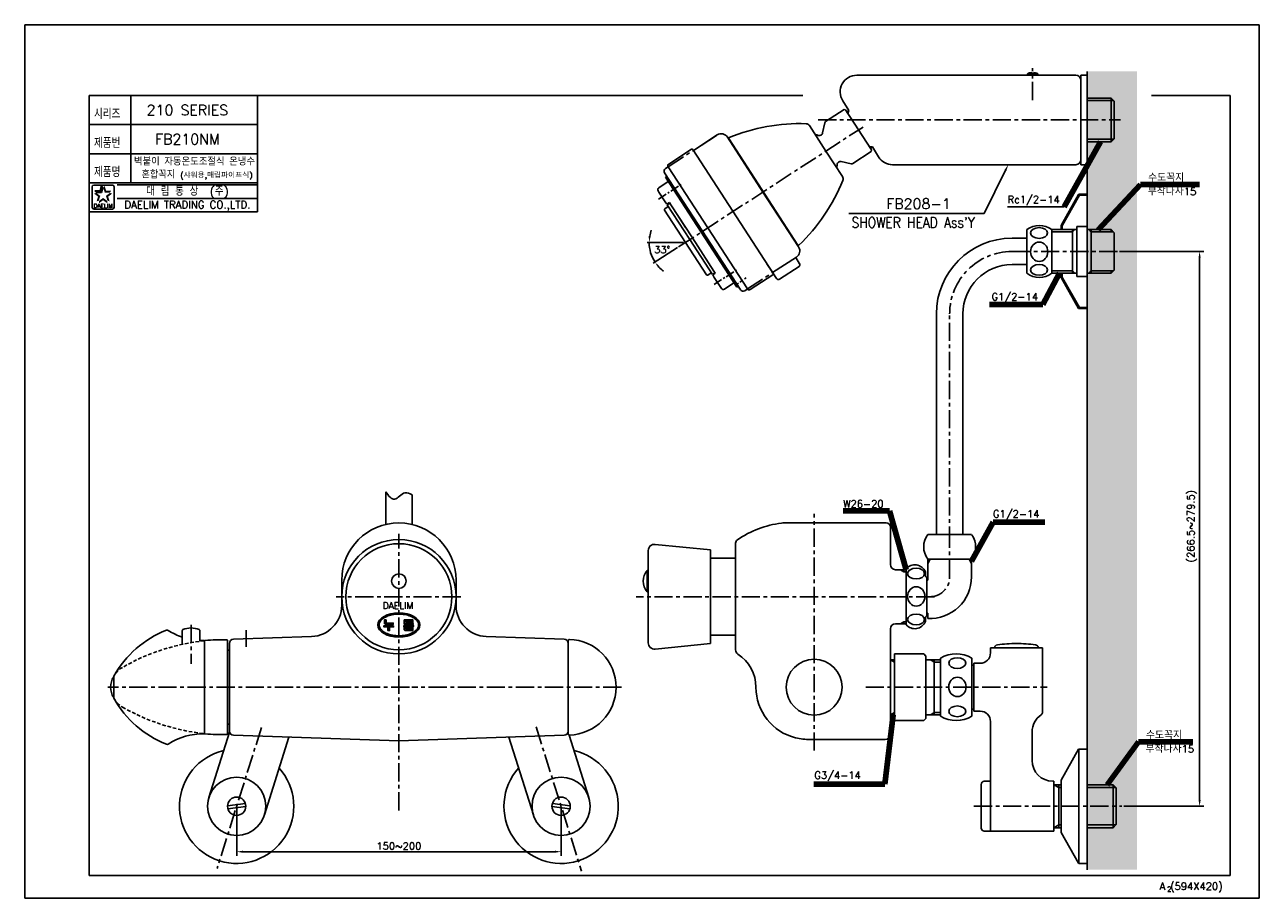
# Model space of a CAD drawing. Extents: x 0 to 594, y 0 to 420.
import ezdxf
from ezdxf.enums import TextEntityAlignment as Align

# ---------------------------------------------------------------- set-up
doc = ezdxf.new("R2010")
doc.units = 0
doc.header["$LTSCALE"] = 7
doc.header["$MEASUREMENT"] = 0
doc.header["$PDSIZE"] = -10
for name, pattern in [('CENTER', [2, 1.25, -0.25, 0.25, -0.25]), ('HIDDEN', [0.375, 0.25, -0.125]), ('PHANTOM', [2.5, 1.25, -0.25, 0.25, -0.25, 0.25, -0.25])]:
    doc.linetypes.add(name, pattern=pattern)
doc.layers.get('0').update_dxf_attribs({"color": 2, "linetype": 'CONTINUOUS'})
doc.layers.get('Defpoints').update_dxf_attribs({"linetype": 'CONTINUOUS'})
for name, color, linetype in [('A', 7, 'CONTINUOUS'), ('CL', 2, 'CENTER'), ('D', 2, 'CONTINUOUS'), ('DIM', 2, 'CONTINUOUS'), ('DWG', 7, 'CONTINUOUS'), ('HD', 2, 'HIDDEN'), ('PH', 3, 'PHANTOM'), ('TXT', 5, 'CONTINUOUS')]:
    doc.layers.add(name, color=color, linetype=linetype)
doc.styles.add('GHS', font='ROMANS', dxfattribs={"bigfont": 'GHS'})
doc.styles.add('ROMANS', font='romans')
doc.styles.add('ROMANT', font='romant')
doc.dimstyles.new('STANDARD$7', dxfattribs={"dimtxt": 3.5, "dimasz": 3, "dimexe": 1, "dimexo": 0.0625, "dimgap": 1, "dimtad": 0, "dimdec": 4, "dimzin": 0, "dimdsep": 46, "dimtxsty": 'GHS', "dimcen": 1, "dimsd2": 1, "dimclrd": 256, "dimclre": 256, "dimclrt": 2, "dimadec": 0, "dimazin": 0, "dimtfac": 1, "dimtdec": 4, "dimtix": 1, "dimtmove": 0, "dimatfit": 3, "dimfxl": 0, "dimtolj": 1, "dimtzin": 0, "dimlwd": -1, "dimlwe": -1, "dimarcsym": 0})

msp = doc.modelspace()

# ---------------------------------------------------------------- hatches: boundary and pattern name
at = {"layer": 'DIM'}
h = msp.add_hatch(dxfattribs=at)
h.set_pattern_fill('AR-CONC', color=256, scale=2, style=0)
h.set_pattern_definition([(50, (-1161.273, 423.072), (14.3452, -1.25504), [1.5, -16.5]), (355, (-1161.273, 423.072), (-2.77503, 15.04384), [1.2, -13.2]), (100.4514, (-1160.077, 422.968), (11.57019, 13.78879), [1.2748, -14.02284]), (46.1842, (-1161.273, 427.072), (21.34482, -3.31038), [2.25, -24.75]), (96.6356, (-1159.494, 426.796), (18.69325, 19.48236), [1.9122, -21.03426]), (351.1842, (-1161.273, 427.072), (18.69324, 19.48237), [1.8, -19.8]), (21, (-1159.273, 426.072), (11.93814, -8.05238), [1.5, -16.5]), (326, (-1159.273, 426.072), (4.86631, 14.503), [1.2, -13.2]), (71.4514, (-1158.278, 425.401), (16.80445, 6.45061), [1.2748, -14.02284]), (37.5, (-1161.2726, 423.072), (0.243197, 6.657877), [0, -13.04, 0, -13.4, 0, -13.25]), (7.5, (-1161.2726, 423.072), (5.26139, 7.888234), [0, -7.64, 0, -12.74, 0, -5.05]), (327.5, (-1165.7326, 423.072), (10.676449, -0.451097), [0, -5, 0, -15.6, 0, -20.7]), (317.5, (-1167.733, 423.072), (11.663723, 2.0021), [0, -6.5, 0, -10.36, 0, -14.7])])
h.paths.add_polyline_path([(535.17, 397.57), (511.17, 397.57), (511.17, 13.73), (535.17, 13.73)])

# ---------------------------------------------------------------- linework, layer by layer
for p, q in [((0, 420), (0, 0)), ((594, 420), (0, 420)), ((594, 420), (594, 0)), ((0, 0), (594, 0))]:
    msp.add_line(p, q)
at = {"color": 4}
for p, q in [((31, 11), (31, 386)), ((31, 386), (374.36, 386)), ((542.06, 386), (580, 386)), ((580, 386), (580, 11)), ((580, 11), (31, 11))]:
    msp.add_line(p, q, dxfattribs=at)
at = {"color": 7}
for p, q in [((51, 386), (51, 344)), ((112, 386), (112, 330)), ((31, 372), (112, 372)), ((31, 358), (112, 358)), ((31, 344), (112, 344)), ((31, 330), (112, 330))]:
    msp.add_line(p, q, dxfattribs=at)
at = {"color": 0}
for p, q in [((407.89, 361.31), (406.9, 360.66)), ((84.28, 128.76), (83.79, 129.25))]:
    msp.add_line(p, q, dxfattribs=at)
at = {"color": 2, "linetype": 'Continuous'}
for p, q in [((32.48, 332.13), (32.48, 342.13)), ((33.23, 342.88), (42.23, 342.88)), ((42.98, 342.13), (42.98, 332.13)), ((44.5, 343), (112, 343)), ((44.5, 336.5), (112, 336.5)), ((42.23, 331.38), (33.48, 331.38))]:
    msp.add_line(p, q, dxfattribs=at)
at = {"color": 2}
for p, q in [((34.48, 339.27), (33.81, 340.18)), ((33.81, 340.18), (36.24, 340.18)), ((34.48, 339.27), (36.9, 339.27)), ((36.24, 340.18), (36.99, 342.49)), ((36.9, 339.27), (37.65, 341.57)), ((37.65, 341.57), (36.99, 342.49))]:
    msp.add_line(p, q, dxfattribs=at)
at = {"color": 2, "linetype": 'Continuous'}
for centre, radius, start, end in [((33.23, 342.13), 0.75, 90, 180), ((42.23, 342.13), 0.75, 0, 90), ((33.35, 332.26), 0.884, 188.1301, 278.1301), ((42.23, 332.13), 0.75, 270, 0)]:
    msp.add_arc(centre, radius, start, end, dxfattribs=at)
at = {"color": 2}
for points in [[(35.32, 337.35), (36.4, 337.7), (33.36, 338.78), (34.43, 339.13)], [(33.81, 340.18), (34.48, 339.27), (36.24, 340.18), (36.9, 339.27)], [(36.24, 340.18), (36.9, 339.27), (36.99, 342.49), (37.65, 341.57)], [(38.47, 342.49), (37.8, 341.57), (39.22, 340.18), (38.55, 339.27)], [(39.22, 340.18), (38.55, 339.27), (41.64, 340.18), (40.98, 339.27)], [(42.1, 338.78), (41.02, 339.13), (40.14, 337.35), (39.06, 337.7)], [(34.57, 335.05), (35.65, 335.4), (35.32, 337.35), (36.4, 337.7)], [(37.73, 335.6), (37.73, 336.73), (35.77, 334.18), (35.77, 335.31)], [(39.69, 334.18), (39.69, 335.31), (37.73, 335.6), (37.73, 336.73)], [(40.14, 337.35), (39.06, 337.7), (40.89, 335.05), (39.81, 335.4)]]:
    msp.add_solid(points, dxfattribs=at)
at = {"layer": 'A'}
for p, q in [((400.35, 395.71), (438.17, 395.71)), ((393.6, 383.41), (396.53, 378.82)), ((407.88, 361.34), (410.81, 356.41)), ((417.56, 352.71), (438.17, 352.71))]:
    msp.add_line(p, q, dxfattribs=at)
for centre, start, end in [((400.35, 387.71), 90, 212.51511), ((417.56, 360.71), 212.51511, 270)]:
    msp.add_arc(centre, 8, start, end, dxfattribs=at)
at = {"layer": 'CL'}
for p, q in [((314.54, 313.15), (403.33, 370.81)), ((381.75, 374.21), (527.14, 374.21)), ((309.56, 351.65), (321.72, 359.55)), ((347.69, 292.94), (359.85, 300.84)), ((445.02, 169.98), (445.02, 280.99)), ((379.82, 71.02), (379.82, 184.81)), ((445.02, 169.98), (445.02, 171.23)), ((445.02, 154.48), (445.02, 169.98)), ((423.02, 156.98), (424.02, 156.98)), ((423.02, 156.98), (424.02, 156.98)), ((209.78, 144.98), (149.87, 144.98)), ((437.72, 144.98), (294.14, 144.98)), ((80.03, 131.51), (80.03, 112.78)), ((423.02, 132.98), (424.02, 132.98)), ((423.02, 132.98), (424.02, 132.98)), ((185.09, 101.48), (40.05, 101.48)), ((287.07, 101.48), (186.32, 101.48)), ((404.67, 101.48), (491.88, 101.48)), ((113.95, 82.19), (92.55, 14.31)), ((246.05, 82.42), (267.91, 13.08))]:
    msp.add_line(p, q, dxfattribs=at)
at = {"layer": 'CL', "ltscale": 0.5}
for p, q in [((304.96, 336.15), (315.83, 343.2)), ((331.65, 295.05), (342.52, 302.11))]:
    msp.add_line(p, q, dxfattribs=at)
at = {"layer": 'CL', "color": 2}
msp.add_line((456.7, 44.26), (527.88, 44.26), dxfattribs=at)
at = {"layer": 'CL'}
msp.add_arc((435.52, 154.48), 9.5, 270, 0, dxfattribs=at)
at = {"layer": 'D', "linetype": 'CENTER'}
for p, q in [((484.92, 383.71), (484.92, 399.08)), ((180.03, 42.22), (180.03, 175.28))]:
    msp.add_line(p, q, dxfattribs=at)
at = {"layer": 'D', "color": 2}
for p, q in [((482.92, 395.71), (482.92, 396.46)), ((495.17, 54.61), (497.51, 53.26)), ((498.67, 53.26), (497.51, 53.26)), ((525.02, 53.26), (511.17, 53.26)), ((495.17, 33.91), (497.51, 35.26)), ((498.67, 35.26), (497.51, 35.26)), ((525.02, 35.26), (511.17, 35.26))]:
    msp.add_line(p, q, dxfattribs=at)
at = {"layer": 'D'}
for p, q in [((486.92, 395.71), (486.92, 396.46)), ((511.17, 383.51), (523.87, 383.51)), ((396.06, 377.36), (396.53, 378.82)), ((511.17, 364.91), (523.87, 364.91)), ((406.35, 361.51), (407.88, 361.34)), ((472.83, 332.46), (500.19, 332.46)), ((523.82, 320.34), (513.17, 320.34)), ((523.82, 301.64), (513.17, 301.64)), ((435.67, 162.98), (434.52, 160.82)), ((454.37, 162.98), (455.52, 160.82)), ((423.02, 156.98), (421.29, 157.98)), ((423.02, 156.98), (421.29, 157.98)), ((423.02, 132.98), (421.29, 131.98)), ((423.02, 132.98), (421.29, 131.98)), ((106.53, 120.9), (106.53, 128.9)), ((416.52, 114.68), (418.43, 113.58)), ((418.43, 113.58), (418.52, 113.58)), ((416.52, 88.28), (418.43, 89.38)), ((418.43, 89.38), (418.52, 89.38))]:
    msp.add_line(p, q, dxfattribs=at)
at = {"layer": 'D', "color": 0, "ltscale": 12}
for p, q in [((511.17, 395.71), (511.17, 352.71)), ((511.17, 384.71), (522.67, 384.71)), ((522.67, 384.71), (524.17, 383.21)), ((524.17, 383.21), (524.17, 365.21)), ((395.53, 378.18), (396.53, 378.82)), ((522.67, 363.71), (511.17, 363.71)), ((524.17, 365.21), (522.67, 363.71)), ((523.87, 364.91), (523.87, 364.91)), ((511.17, 333.99), (511.17, 310.99)), ((482.17, 310.99), (482.17, 321.49)), ((494.17, 321.49), (494.17, 300.49)), ((494.17, 321.49), (506.17, 321.49)), ((504.17, 310.99), (504.17, 321.49)), ((506.17, 322.99), (511.17, 322.99)), ((506.17, 322.99), (506.17, 310.99)), ((511.17, 321.49), (522.67, 321.49)), ((475.02, 317.34), (482.17, 317.34)), ((482.17, 310.99), (482.17, 300.49)), ((504.17, 310.99), (504.17, 300.49)), ((506.17, 298.99), (506.17, 310.99)), ((511.17, 287.99), (511.17, 310.99)), ((475.02, 304.64), (482.17, 304.64)), ((494.17, 300.49), (506.17, 300.49)), ((506.17, 298.99), (511.17, 298.99)), ((511.17, 300.49), (522.37, 300.49)), ((438.67, 280.99), (438.67, 174.98)), ((451.37, 280.99), (451.37, 174.98)), ((173.68, 179.74), (173.68, 195.47)), ((186.38, 179.74), (186.38, 193.95)), ((445.02, 174.98), (434.52, 174.98)), ((445.02, 174.98), (455.52, 174.98)), ((435.67, 162.98), (434.52, 162.98)), ((454.37, 162.98), (455.52, 162.98)), ((423.02, 156.98), (423.02, 157.98)), ((423.02, 156.98), (423.02, 157.98)), ((423.02, 132.98), (423.02, 131.98)), ((423.02, 132.98), (423.02, 131.98)), ((418.52, 117.48), (418.52, 101.48)), ((418.52, 117.48), (432.52, 117.48)), ((432.52, 117.48), (433.52, 116.48)), ((433.52, 116.48), (433.52, 101.48)), ((433.52, 114.68), (440.67, 114.68)), ((437.52, 114.68), (437.52, 101.48)), ((455.67, 112.08), (456.72, 112.08)), ((418.52, 85.48), (418.52, 101.48)), ((433.52, 86.48), (433.52, 101.48)), ((437.52, 88.28), (437.52, 101.48)), ((455.67, 90.88), (456.72, 90.88)), ((418.52, 85.48), (432.52, 85.48)), ((432.52, 85.48), (433.52, 86.48)), ((433.52, 88.28), (440.67, 88.28)), ((511.17, 54.61), (523.67, 54.61)), ((523.67, 54.61), (525.17, 53.11)), ((525.17, 53.11), (525.17, 35.41)), ((523.67, 33.91), (511.17, 33.91)), ((525.17, 35.41), (523.67, 33.91))]:
    msp.add_line(p, q, dxfattribs=at)
at = {"layer": 'D', "color": 2, "ltscale": 12}
for p, q in [((504.17, 320.34), (505.17, 321.49)), ((494.17, 320.34), (504.17, 320.34)), ((494.17, 301.64), (504.17, 301.64)), ((504.17, 301.64), (505.17, 300.49)), ((436.02, 114.68), (437.52, 113.58)), ((437.52, 113.58), (440.67, 113.58)), ((436.02, 88.28), (437.52, 89.38)), ((437.52, 89.38), (440.67, 89.38))]:
    msp.add_line(p, q, dxfattribs=at)
at = {"layer": 'D', "color": 2, "ltscale": 3}
for p, q in [((513.17, 320.34), (512.17, 321.49)), ((513.17, 301.64), (512.17, 300.49)), ((513.17, 301.64), (512.17, 300.49))]:
    msp.add_line(p, q, dxfattribs=at)
at = {"layer": 'D', "color": 0, "ltscale": 3}
for p, q in [((513.17, 321.49), (513.17, 310.99)), ((513.17, 300.49), (513.17, 310.99)), ((513.17, 300.49), (513.17, 301.64))]:
    msp.add_line(p, q, dxfattribs=at)
at = {"layer": 'D', "color": 0}
for p, q in [((522.67, 321.49), (522.67, 320.34)), ((522.67, 321.49), (524.17, 319.99)), ((524.17, 317.59), (524.17, 301.99)), ((522.67, 300.49), (524.17, 301.99)), ((522.67, 300.49), (522.67, 301.64)), ((455.67, 101.48), (455.67, 115.46)), ((455.67, 87.51), (455.67, 101.48))]:
    msp.add_line(p, q, dxfattribs=at)
at = {"layer": 'D', "ltscale": 12}
for p, q in [((316.93, 315.33), (299.44, 315.33)), ((314.12, 312.88), (302.42, 305.28))]:
    msp.add_line(p, q, dxfattribs=at)
at = {"layer": 'D', "color": 7}
msp.add_line((524.17, 317.59), (524.17, 319.99), dxfattribs=at)
at = {"layer": 'D', "color": 2, "linetype": 'CENTER'}
msp.add_line((475.02, 310.99), (525.77, 310.99), dxfattribs=at)
at = {"layer": 'D', "color": 2, "ltscale": 3}
for points in [[(471.9, 350.02), (461.59, 329.2)], [(461.59, 329.2), (396.59, 329.2)]]:
    msp.add_lwpolyline(points, dxfattribs=at)
at = {"layer": 'D', "ltscale": 12}
for start, end in [(160.26823, 170.13411), (180, 213), (222.86589, 232.73177)]:
    msp.add_arc((317.89, 315.33), 17.44, start, end, dxfattribs=at)
at = {"layer": 'D', "color": 0, "ltscale": 12}
for centre, radius, start, end in [((488.17, 313.49), 10, 53.1301, 126.8699), ((475.02, 280.99), 36.35, 90, 180), ((475.02, 280.99), 23.65, 90, 180), ((488.17, 308.49), 10, 233.1301, 306.8699), ((442.52, 168.98), 10, 143.1301, 216.8699), ((447.52, 168.98), 10, 323.1301, 35.41264)]:
    msp.add_arc(centre, radius, start, end, dxfattribs=at)
at = {"layer": 'D', "color": 2, "linetype": 'CENTER'}
msp.add_arc((475.02, 280.99), 30, 90, 180, dxfattribs=at)
at = {"layer": 'D', "color": 2, "ltscale": 12}
msp.add_spline([(173.68, 195.47), (177.98, 191.83), (182.94, 194.96), (186.38, 193.95)], degree=3, dxfattribs=at)
at = {"layer": 'D', "color": 2, "ltscale": 3}
msp.add_solid([(471.45, 350.25), (473.23, 352.71), (472.35, 349.8)], dxfattribs=at)
at = {"layer": 'D', "ltscale": 12}
for points in [[(301.2, 318.27), (300.2, 318.36), (300.44, 315.33)], [(304.71, 303.15), (305.5, 303.77), (303.26, 305.83)]]:
    msp.add_solid(points, dxfattribs=at)
at = {"layer": 'Defpoints', "color": 0, "linetype": 'ByBlock'}
for p in [(511.17, 338.49), (511.17, 338.49), (511.17, 338.49), (511.17, 338.49), (511.17, 283.49), (511.17, 283.49), (511.17, 283.49), (511.17, 283.49), (525.17, 53.11), (525.17, 53.11)]:
    msp.add_point(p, dxfattribs=at)
at = {"layer": 'DIM'}
for p, q in [((526.77, 310.99), (567.28, 310.99)), ((565.28, 47.26), (565.28, 307.99)), ((101.99, 43.26), (101.99, 20.4)), ((258.08, 43.26), (258.08, 20.4)), ((528.88, 44.26), (567.28, 44.26)), ((104.99, 22.4), (255.08, 22.4))]:
    msp.add_line(p, q, dxfattribs=at)
for centre in [(488.04, 319.86), (428.88, 156.1), (448.71, 113.09)]:
    msp.add_ellipse(centre, major_axis=(4.08, 0), ratio=0.632568, start_param=-3.141592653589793, end_param=3.141592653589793, dxfattribs=at)
at = {"layer": 'DIM', "extrusion": (0, 0, -1)}
msp.add_ellipse((488.09, 310.85), major_axis=(0, -4.67), ratio=0.891583, dxfattribs=at)
for centre in [(488.04, 302.11), (428.88, 134.07), (448.71, 89.88)]:
    msp.add_ellipse(centre, major_axis=(4.08, 0), ratio=0.632568, start_param=-3.141592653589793, end_param=3.141592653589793, dxfattribs=at)
at = {"layer": 'DIM'}
for centre in [(428.94, 145.12), (448.76, 101.62)]:
    msp.add_ellipse(centre, major_axis=(0, 4.67), ratio=0.891583, dxfattribs=at)
for points in [[(564.78, 307.99), (565.78, 307.99), (565.28, 310.99)], [(564.78, 47.26), (565.78, 47.26), (565.28, 44.26)], [(104.99, 22.9), (104.99, 21.9), (101.99, 22.4)], [(255.08, 22.9), (255.08, 21.9), (258.08, 22.4)]]:
    msp.add_solid(points, dxfattribs=at)
at = {"layer": 'DWG', "color": 7}
for p, q in [((438.17, 395.71), (484.92, 395.71)), ((484.92, 395.71), (505.67, 395.71)), ((508.17, 395.71), (511.17, 395.71)), ((508.17, 390.71), (508.17, 395.71)), ((508.17, 357.71), (508.17, 355.21)), ((438.17, 352.71), (505.67, 352.71)), ((508.17, 352.71), (511.17, 352.71)), ((358.21, 303.36), (357.12, 305.03))]:
    msp.add_line(p, q, dxfattribs=at)
at = {"layer": 'DWG'}
for p, q in [((482.42, 396.46), (484.52, 396.46)), ((482.42, 395.71), (482.42, 396.46)), ((484.52, 395.71), (484.52, 396.95)), ((485.32, 395.71), (485.32, 396.95)), ((485.32, 396.46), (487.42, 396.46)), ((487.42, 395.71), (487.42, 396.46)), ((508.17, 374.21), (508.17, 390.71)), ((511.17, 384.71), (522.67, 384.71)), ((522.67, 363.71), (522.67, 384.71)), ((524.17, 383.21), (522.67, 384.71)), ((524.17, 383.21), (524.17, 374.21)), ((394.25, 379.22), (385.36, 373.45)), ((394.25, 379.23), (394.95, 379.08)), ((396.06, 377.36), (394.94, 379.08)), ((395.24, 378.62), (401.21, 369.43)), ((385.5, 359.24), (377.55, 371.5)), ((383.9, 367.98), (384.93, 372.82)), ((407.17, 360.25), (401.21, 369.43)), ((401.21, 369.43), (401.21, 369.43)), ((508.17, 374.21), (508.17, 352.71)), ((524.17, 365.21), (524.17, 374.21)), ((321.72, 359.55), (333.22, 367.02)), ((321.72, 359.55), (332.82, 366.75)), ((330.95, 365.54), (332.82, 366.75)), ((338.07, 365.99), (355.2, 339.56)), ((371.99, 314.06), (338.75, 365.3)), ((511.17, 363.71), (522.67, 363.71)), ((524.17, 365.21), (522.67, 363.71)), ((320.76, 360.11), (309.86, 353.03)), ((321.45, 359.97), (361.75, 297.91)), ((385.5, 359.24), (393.47, 346.96)), ((407.32, 359.1), (398.43, 353.32)), ((407.17, 360.25), (407.47, 359.79)), ((407.32, 359.1), (407.47, 359.79)), ((309.56, 351.65), (308.3, 350.83)), ((309.56, 351.65), (328.62, 322.3)), ((392.83, 354.22), (397.68, 353.18)), ((305.03, 341.55), (309.64, 344.55)), ((307.86, 348.76), (326.11, 320.66)), ((308.95, 347.08), (308.28, 346.65)), ((325.44, 320.23), (308.28, 346.65)), ((304.74, 340.17), (305.14, 339.54)), ((305.14, 339.54), (308.16, 334.89)), ((372.35, 313.14), (355.2, 339.56)), ((308.96, 333.67), (308.16, 334.89)), ((308.96, 333.67), (310.21, 334.49)), ((309.09, 333.46), (310.35, 334.28)), ((309.09, 333.46), (319.99, 316.69)), ((310.21, 334.49), (310.87, 333.48)), ((310.87, 333.48), (321.24, 317.51)), ((498.86, 323.8), (507.08, 338.38)), ((499.36, 323.67), (507.43, 337.99)), ((511.17, 338.49), (507.31, 338.49)), ((511.17, 337.99), (507.43, 337.99)), ((511.17, 338.49), (511.17, 321.49)), ((307.81, 330.84), (317.89, 315.33)), ((307.96, 331.53), (309.64, 332.62)), ((313.62, 329.25), (317.98, 322.54)), ((347.69, 292.95), (328.62, 322.3)), ((498.67, 321.49), (498.67, 323.06)), ((499.17, 321.49), (499.17, 322.93)), ((522.37, 321.49), (511.17, 321.49)), ((327.96, 299.81), (317.89, 315.33)), ((330.88, 299.91), (319.99, 316.69)), ((331.59, 301.57), (321.24, 317.51)), ((325.44, 320.23), (342.59, 293.81)), ((344.19, 292.82), (326.11, 320.66)), ((372.35, 313.14), (369.9, 316.91)), ((358.21, 303.36), (357.12, 305.03)), ((357.12, 305.03), (360.06, 300.51)), ((359.85, 300.84), (371.32, 308.29)), ((363.14, 297.61), (372.55, 303.73)), ((369.07, 306.83), (370.94, 308.05)), ((370.94, 308.05), (372.85, 305.11)), ((328.66, 299.66), (330.33, 300.75)), ((332.14, 300.73), (330.88, 299.91)), ((331.01, 299.7), (332.27, 300.52)), ((331.78, 298.53), (331.01, 299.7)), ((331.59, 301.57), (332.27, 300.52)), ((335.24, 293.21), (331.78, 298.53)), ((359.97, 299.73), (349.07, 292.65)), ((360.27, 301.11), (359.57, 301.26)), ((498.67, 300.49), (498.67, 298.92)), ((498.86, 298.18), (507.08, 283.6)), ((499.17, 300.49), (499.17, 299.05)), ((499.36, 298.31), (507.43, 283.99)), ((511.17, 300.49), (511.17, 283.49)), ((522.67, 300.49), (511.17, 300.49)), ((336.62, 292.91), (341.23, 295.91)), ((343.26, 294.25), (342.59, 293.81)), ((344.08, 292.99), (343.26, 294.25)), ((344.19, 292.82), (344.35, 292.57)), ((347.69, 292.94), (346.43, 292.13)), ((511.17, 283.49), (507.31, 283.49)), ((511.17, 283.99), (507.43, 283.99)), ((414.52, 180.48), (365.39, 180.48)), ((416.52, 160.48), (416.52, 178.48)), ((300.02, 167.17), (300.02, 122.8)), ((330.02, 167.48), (303.32, 170.15)), ((330.02, 167.48), (330.02, 144.98)), ((342.02, 170.75), (342.02, 119.49)), ((330.02, 163.48), (342.02, 163.48)), ((434.52, 162.98), (434.52, 152.88)), ((445.02, 162.98), (434.52, 162.98)), ((445.02, 162.98), (455.52, 162.98)), ((455.52, 162.98), (455.52, 154.48)), ((299.52, 147.38), (299.52, 157.58)), ((300.02, 157.58), (299.52, 157.58)), ((424.02, 157.98), (419.02, 157.98)), ((424.02, 157.98), (419.02, 157.98)), ((424.02, 144.98), (424.02, 158.38)), ((433.32, 156.95), (433.32, 154.98)), ((152.53, 140.86), (152.53, 152.98)), ((207.53, 140.86), (207.53, 152.98)), ((434.02, 153.56), (434.02, 152.88)), ((434.02, 152.88), (434.52, 152.88)), ((434.02, 144.98), (434.02, 152.88)), ((300.02, 147.38), (299.52, 147.38)), ((330.02, 122.48), (330.02, 144.98)), ((424.02, 144.98), (424.02, 131.58)), ((434.02, 144.98), (434.02, 137.08)), ((434.02, 136.41), (434.02, 137.08)), ((434.02, 137.08), (434.52, 137.08)), ((434.52, 137.08), (434.52, 134.51)), ((424.02, 131.98), (419.02, 131.98)), ((424.02, 131.98), (419.02, 131.98)), ((433.32, 133.02), (433.32, 134.98)), ((75.78, 122.08), (75.78, 128.71)), ((75.78, 125.55), (75.78, 122.08)), ((84.28, 123.54), (84.28, 128.71)), ((138.06, 125.87), (100.46, 124.55)), ((222.01, 125.87), (259.6, 124.55)), ((330.02, 126.48), (342.02, 126.48)), ((416.52, 78.84), (416.52, 129.48)), ((84.28, 123.97), (84.28, 123.54)), ((86.53, 123.75), (86.53, 101.48)), ((97.53, 124.04), (97.53, 101.48)), ((98.53, 122.52), (98.53, 121.38)), ((98.53, 121.38), (98.53, 101.48)), ((261.53, 101.48), (261.53, 123.98)), ((261.53, 118.98), (261.53, 123.98)), ((261.53, 123.98), (261.53, 118.98)), ((330.02, 122.48), (303.32, 119.81)), ((416.52, 114.68), (418.52, 114.68)), ((418.43, 114.68), (418.43, 113.58)), ((456.72, 112.98), (456.72, 89.98)), ((42.81, 106.53), (42.81, 96.43)), ((86.53, 79.22), (86.53, 101.48)), ((97.53, 78.93), (97.53, 101.48)), ((98.53, 80.45), (98.53, 101.48)), ((261.53, 101.48), (261.53, 80.45)), ((418.43, 88.28), (418.43, 89.38)), ((261.53, 83.98), (261.53, 80.45)), ((261.53, 78.99), (261.53, 83.98)), ((261.53, 78.99), (261.53, 83.98)), ((261.53, 78.99), (261.53, 83.98)), ((416.52, 88.28), (418.52, 88.28)), ((98.53, 79.85), (88.64, 48.47)), ((180.03, 75.64), (100.46, 78.42)), ((127.15, 77.49), (115.34, 40.05)), ((180.03, 75.64), (259.6, 78.42)), ((232.92, 77.49), (244.72, 40.05)), ((261.96, 78.5), (271.43, 48.47)), ((378, 76.34), (414.02, 76.34)), ((106.19, 45.57), (97.59, 44.44)), ((106.39, 44.09), (97.79, 42.95)), ((253.68, 44.09), (262.28, 42.95)), ((253.88, 45.57), (262.47, 44.44))]:
    msp.add_line(p, q, dxfattribs=at)
at = {"layer": 'DWG', "color": 2}
msp.add_line((511.17, 397.57), (511.17, 13.73), dxfattribs=at)
at = {"layer": 'DWG', "color": 4}
msp.add_line((358.21, 303.36), (359.79, 300.93), dxfattribs=at)
at = {"layer": 'DWG', "linetype": 'Continuous'}
for q in [(342.02, 168.68), (342.02, 121.28)]:
    msp.add_line((342.02, 144.98), q, dxfattribs=at)
at = {"layer": 'DWG', "color": 0}
for p, q in [((489.67, 120.48), (464.67, 120.48)), ((464.67, 120.48), (464.67, 117.98)), ((489.67, 120.48), (489.67, 89.47)), ((440.67, 101.48), (440.67, 115.46)), ((456.72, 112.98), (459.67, 112.98)), ((440.67, 101.48), (440.67, 87.51)), ((456.67, 89.98), (459.67, 89.98)), ((464.67, 84.98), (464.67, 60.76)), ((484.67, 79.98), (484.67, 66.26)), ((498.73, 56.84), (507.07, 71.65)), ((507.17, 71.73), (507.17, 16.79)), ((507.3, 71.76), (511.17, 71.76)), ((511.17, 71.76), (511.17, 16.76)), ((464.67, 55.76), (464.67, 60.76)), ((460.17, 54.76), (460.17, 33.76)), ((464.67, 56.26), (461.67, 56.26)), ((464.67, 32.26), (464.67, 55.76)), ((464.67, 54.66), (464.67, 55.76)), ((464.67, 54.66), (464.67, 52.26)), ((494.67, 56.26), (495.17, 56.26)), ((495.17, 32.26), (495.17, 56.26)), ((495.17, 54.61), (498.67, 54.61)), ((497.51, 44.26), (497.51, 54.61)), ((498.67, 44.26), (498.67, 56.41)), ((498.67, 54.61), (498.67, 54.91)), ((511.17, 54.61), (523.67, 54.61)), ((523.67, 54.61), (523.67, 33.91)), ((523.67, 54.61), (525.17, 53.11)), ((525.17, 44.26), (525.17, 53.11)), ((497.51, 44.26), (497.51, 33.91)), ((498.67, 44.26), (498.67, 32.11)), ((525.17, 44.26), (525.17, 35.41)), ((475.17, 32.26), (461.67, 32.26)), ((483.67, 32.26), (466.17, 32.26)), ((470.17, 32.26), (495.17, 32.26)), ((495.17, 33.91), (498.67, 33.91)), ((498.73, 31.69), (507.07, 16.87)), ((511.17, 33.91), (523.67, 33.91)), ((523.67, 33.91), (525.17, 35.41)), ((507.3, 16.76), (511.17, 16.76))]:
    msp.add_line(p, q, dxfattribs=at)
at = {"layer": 'DWG'}
for points in [[(177.52, 131.05), (172.83, 131.05), (172.83, 130.46), (174.77, 130.46), (174.77, 128.69), (175.57, 128.69), (175.57, 130.46), (177.52, 130.46)], [(173.88, 133.82), (173.08, 133.82), (173.08, 132.32), (173.1, 132.16), (173.16, 132.01), (173.26, 131.89), (173.39, 131.8), (173.55, 131.75), (173.74, 131.73), (177.31, 131.73), (177.31, 132.3), (173.88, 132.3)], [(182.37, 131.22), (182.37, 130.65), (187.06, 130.65), (187.06, 131.22)], [(182.63, 133.81), (182.63, 133.24), (185.99, 133.24), (185.99, 133), (182.63, 133), (182.63, 132.13), (182.65, 131.96), (182.71, 131.81), (182.8, 131.7), (182.94, 131.63), (183.12, 131.58), (183.33, 131.56), (186.88, 131.56), (186.88, 132.13), (183.43, 132.13), (183.43, 132.43), (186.8, 132.43), (186.8, 133.81)], [(182.63, 130.38), (182.63, 129.29), (182.65, 129.13), (182.7, 129), (182.79, 128.89), (182.91, 128.81), (183.04, 128.76), (183.19, 128.75), (186.8, 128.75), (186.8, 130.38)], [(185.99, 129.81), (185.99, 129.32), (183.43, 129.32), (183.43, 129.81)]]:
    msp.add_lwpolyline(points, close=True, dxfattribs=at)
for centre, radius in [((180.03, 144.98), 27.5), ((180.03, 144.98), 25.5), ((180.03, 152.48), 3.5), ((101.99, 44.26), 14), ((258.08, 44.26), 14), ((101.99, 44.26), 4.4), ((258.08, 44.26), 4.4)]:
    msp.add_circle(centre, radius, dxfattribs=at)
for centre, radius, start, end in [((484.92, 390.46), 6.5, 93.52812, 112.61986), ((484.92, 390.46), 6.5, 67.38014, 86.47188), ((373.01, 282.46), 90, 88.13363, 112.27934), ((375.87, 370.41), 2, 32.94817, 88.13363), ((385.9, 372.61), 1, 123, 168), ((335.13, 364.08), 3.5, 32.94817, 123), ((339, 365.46), 0.3, 110.12612, 212.94817), ((377.46, 354.01), 13.5, 71.19602, 77.76714), ((382.33, 368.31), 1.6, 251.19602, 348), ((321.03, 359.7), 0.5, 33, 123), ((309.12, 349.58), 1.5, 123, 213), ((310.4, 352.2), 1, 123, 213), ((377.46, 354.01), 13.5, 348.23286, 354.98154), ((392.5, 352.65), 1.6, 78, 174.81405), ((397.89, 354.16), 1, 258, 303), ((310.31, 379.1), 90, 313.66882, 337.81453), ((391.79, 345.87), 2, 337.81453, 33), ((305.57, 340.72), 1, 123, 213), ((507.31, 338.19), 0.3, 90, 141.00901), ((308.23, 331.11), 0.5, 123, 213), ((500.17, 323.06), 1.5, 150.59487, 180), ((500.67, 322.93), 1.5, 150.59487, 180), ((369.42, 311.23), 3.5, 303, 33), ((372.25, 314.22), 0.3, 213, 315.82205), ((372.01, 304.57), 1, 303, 33), ((328.38, 300.08), 0.5, 213, 303), ((359.7, 300.15), 0.5, 303, 33), ((362.59, 298.45), 1, 213, 303), ((500.17, 298.92), 1.5, 180, 209.40513), ((500.67, 299.05), 1.5, 180, 209.40513), ((336.07, 293.75), 1, 213, 303), ((345.61, 293.39), 1.5, 213, 303), ((348.52, 293.49), 1, 213, 303), ((507.31, 283.79), 0.3, 218.99099, 270), ((180.03, 152.98), 27.5, 0, 180), ((370.69, 130.84), 50, 97.60334, 123.7483), ((365.39, 170.48), 10, 90, 97.60334), ((414.52, 178.48), 2, 0, 90), ((344.02, 170.75), 2, 123.7483, 180), ((303.02, 167.17), 3, 84.28941, 180), ((419.02, 160.48), 2.5, 180, 270), ((305.09, 152.48), 7.55, 137.50776, 222.49224), ((428.24, 154.85), 5.5, 22.41014, 140.03442), ((432.22, 153.56), 1.8, 0, 52.33011), ((435.52, 154.48), 20, 267.13402, 0), ((137.53, 140.86), 15, 272, 0), ((222.53, 140.86), 15, 180, 268), ((419.02, 129.48), 2.5, 90, 180), ((428.24, 135.12), 5.5, 219.96558, 337.58986), ((432.22, 136.41), 1.8, 307.66989, 0), ((86.56, 82.42), 50, 111.58022, 150.79124), ((68.53, 127.98), 1, 56.85779, 111.58022), ((85.48, 153.94), 30, 236.85779, 251.13883), ((76.28, 128.71), 0.5, 113.24956, 180), ((80.03, 119.99), 10, 90, 113.24956), ((80.03, 119.99), 10, 66.75044, 90), ((83.78, 128.71), 0.5, 0, 66.75044), ((85.48, 153.94), 30, 267.71083, 271.03648), ((86.03, 123.45), 0.5, 0, 95.12531), ((86.73, 123.75), 0.2, 94.61053, 180), ((94.76, 24.27), 100, 88.51986, 94.61053), ((97.33, 124.04), 0.2, 0, 88.51986), ((100.53, 122.55), 2, 92, 180), ((259.53, 122.55), 2, 0, 88), ((262.03, 123.98), 0.5, 88.72666, 180), ((262.03, 123.98), 0.5, 88.72666, 180), ((261.53, 101.48), 23, 0, 88.72666), ((303.02, 122.8), 3, 180, 275.71059), ((344.52, 119.49), 2.5, 180, 237.11008), ((332.87, 101.48), 18.95, 0, 57.11008), ((379.82, 101.48), 13.45, 0, 180), ((448.17, 102.57), 14.91, 59.80278, 120.19722), ((43.79, 106.33), 1, 151.001, 168.3428), ((261.53, 101.48), 23, 271.27334, 0), ((376.82, 101.48), 25, 180, 256.33555), ((379.82, 101.48), 13.45, 180, 0), ((43.79, 96.64), 1, 191.6572, 208.999), ((86.56, 120.55), 50, 209.20876, 248.41978), ((85.48, 49.03), 30, 88.38391, 123.14221), ((86.33, 79.22), 0.2, 268.38391, 0), ((86.73, 79.22), 0.2, 180, 265.38947), ((94.76, 178.7), 100, 265.38947, 271.48014), ((97.33, 78.93), 0.2, 271.48014, 0), ((100.53, 80.42), 2, 180, 268), ((259.53, 80.42), 2, 272, 0), ((262.03, 78.99), 0.5, 180, 271.27334), ((262.03, 78.99), 0.5, 180, 271.27334), ((414.02, 78.84), 2.5, 270, 0), ((68.53, 74.98), 1, 248.41978, 303.14221), ((378, 106.34), 30, 256.33555, 270), ((101.99, 44.26), 27.5, 103.10329, 252.5), ((258.08, 44.26), 27.5, 287.5, 76.89671), ((101.99, 44.26), 27.5, 252.5, 41.89671), ((258.08, 44.26), 27.5, 138.10329, 287.5)]:
    msp.add_arc(centre, radius, start, end, dxfattribs=at)
at = {"layer": 'DWG', "color": 7}
for centre, radius, start, end in [((505.67, 393.21), 2.5, 0, 90), ((505.67, 355.21), 2.5, 270, 0), ((50.39, 101.48), 9.08, 146.60153, 180), ((50.39, 101.48), 9.08, 180, 213.39847)]:
    msp.add_arc(centre, radius, start, end, dxfattribs=at)
at = {"layer": 'DWG', "color": 0}
for centre, radius, start, end in [((468.17, 120.39), 1.5, 97.54974, 176.4142), ((477.17, 52.48), 70, 90, 97.54974), ((477.17, 52.48), 70, 82.45026, 90), ((486.17, 120.39), 1.5, 3.5858, 82.45026), ((459.67, 117.98), 5, 270, 0), ((459.67, 84.98), 5, 0, 90), ((488.17, 89.47), 1.5, 304.41732, 0), ((448.17, 100.4), 14.91, 239.80278, 300.19722), ((448.17, 100.4), 14.91, 239.80278, 300.19722), ((494.67, 79.98), 10, 124.41732, 180), ((507.3, 71.46), 0.3, 90, 141.00901), ((494.67, 66.26), 10, 180, 270), ((461.67, 54.76), 1.5, 90, 180), ((500.17, 56.41), 1.5, 163.4823, 180), ((461.67, 33.76), 1.5, 180, 270), ((500.17, 32.11), 1.5, 180, 196.5177), ((507.3, 17.06), 0.3, 218.99099, 270), ((507.3, 17.06), 0.3, 218.99099, 270)]:
    msp.add_arc(centre, radius, start, end, dxfattribs=at)
at = {"layer": 'DWG'}
msp.add_ellipse((180.03, 131.42), major_axis=(-10.12, 0), ratio=0.576923, dxfattribs=at)
msp.add_open_spline([(170.53, 131.42), (170.53, 130.92), (170.67, 130.42), (171.23, 129.42), (171.67, 128.92), (172.82, 128.01), (173.53, 127.6), (175.17, 126.92), (176.09, 126.65), (178.04, 126.29), (179.06, 126.2), (181.12, 126.21), (182.14, 126.31), (184.08, 126.68), (185, 126.95), (186.62, 127.65), (187.32, 128.06), (188.45, 128.98), (188.87, 129.47), (189.42, 130.48), (189.54, 130.98), (189.52, 131.98), (189.38, 132.48), (188.79, 133.48), (188.34, 133.98), (187.17, 134.88), (186.45, 135.29), (184.8, 135.96), (183.87, 136.22), (181.92, 136.57), (180.89, 136.65), (178.83, 136.63), (177.81, 136.52), (175.88, 136.14), (174.97, 135.86), (173.37, 135.16), (172.67, 134.74), (171.56, 133.82), (171.15, 133.32), (170.65, 132.35), (170.53, 131.89), (170.53, 131.42)], degree=3, knots=[0, 0, 0, 0, 0.315336, 0.315336, 0.630673, 0.630673, 0.946009, 0.946009, 1.261346, 1.261346, 1.576682, 1.576682, 1.892019, 1.892019, 2.207355, 2.207355, 2.522692, 2.522692, 2.838028, 2.838028, 3.153365, 3.153365, 3.468701, 3.468701, 3.784038, 3.784038, 4.099374, 4.099374, 4.414711, 4.414711, 4.730047, 4.730047, 5.045384, 5.045384, 5.36072, 5.36072, 5.676057, 5.676057, 5.991393, 5.991393, 6.283185, 6.283185, 6.283185, 6.283185], dxfattribs=at)
at = {"layer": 'HD'}
msp.add_line((341.99, 294.73), (347.17, 298.36), dxfattribs=at)
for centre, radius, start, end in [((96.92, 24.34), 100, 95.95861, 119.91734), ((52.53, 101.48), 11, 119.77554, 151.001), ((52.53, 101.48), 11, 208.999, 240.22446), ((96.92, 178.63), 100, 240.08266, 264.04139)]:
    msp.add_arc(centre, radius, start, end, dxfattribs=at)
at = {"layer": 'PH'}
for p, q in [((97.53, 119.23), (98.53, 119.23)), ((97.53, 83.73), (98.53, 83.73))]:
    msp.add_line(p, q, dxfattribs=at)

# ---------------------------------------------------------------- texts
at = {"color": 7, "style": 'GHS'}
for s, p in [('210 SERIES', (78.28, 378.97)), ('FB210NM', (78.28, 364.97))]:
    msp.add_text(s, height=5, dxfattribs=at).set_placement(p, align=Align.MIDDLE)
at = {"style": 'GHS'}
for s, width, p, p2 in [('벽붙이 자동온도조절식 온냉수', 0.855109, (52.54, 352.38), (110.81, 352.38)), ('혼합꼭지', 0.910821, (56.2, 346.17), (72.38, 346.17))]:
    msp.add_text(s, height=3.5, dxfattribs=dict(at, width=width)).set_placement(p, p2, align=Align.FIT)
msp.add_text('(샤워용,매립파이프식)', height=2.5, dxfattribs=at).set_placement((74.82, 346.38), (109.62, 346.38), align=Align.FIT)
at = {"color": 7, "linetype": 'Continuous'}
for s, height, style, p in [('대 림 통 상  (주)', 4, 'GHS', (78.26, 339.7)), ('DAELIM TRADING CO.,LTD.', 3.6, 'ROMANS', (78.26, 332.93))]:
    msp.add_text(s, height=height, dxfattribs=dict(at, style=style)).set_placement(p, align=Align.MIDDLE)
at = {"color": 2, "linetype": 'Continuous', "style": 'ROMANS'}
msp.add_text('DAELIM', height=2, dxfattribs=at).set_placement((37.73, 331.93), align=Align.CENTER)
at = {"color": 7, "style": 'GHS'}
for s, height, p in [('A (594X420)', 3.5, (546.01, 4.03)), ('2', 2.5, (549.67, 3.19))]:
    msp.add_text(s, height=height, dxfattribs=at).set_placement(p)
at = {"layer": 'D', "style": 'GHS'}
for s, p in [('Rc1/2-14', (472.92, 335.96)), ('G1/2-14', (465.17, 289.22)), ('W26-20', (393.73, 189.63)), ('G1/2-14', (465.87, 184.82)), ('G3/4-14', (379.93, 59.16))]:
    msp.add_text(s, height=3.5, dxfattribs=at).set_placement(p, align=Align.MIDDLE_LEFT)
at = {"layer": 'D', "char_height": 3.5, "attachment_point": 6, "style": 'GHS'}
for s, insert in [('수도꼭지', (557.89, 346.35)), ('부착나사15', (563.69, 339.81)), ('수도꼭지', (556.84, 78.34)), ('부착나사15', (562.64, 71.8))]:
    msp.add_mtext(s, dxfattribs=dict(at, insert=insert))
at = {"layer": 'D', "ltscale": 12, "insert": (306.73, 311.85), "char_height": 3.5, "attachment_point": 5, "style": 'GHS'}
msp.add_mtext('\\A1;33°', dxfattribs=at)
at = {"layer": 'DIM', "style": 'GHS', "width": 0.8}
for s, p in [('시리즈', (33.34, 374.73)), ('제품번', (33.34, 360.73)), ('제품명', (33.34, 346.73))]:
    msp.add_text(s, height=5, dxfattribs=at).set_placement(p)
at = {"layer": 'DIM', "insert": (561.62, 178.94), "char_height": 3.5, "attachment_point": 5, "rotation": 90, "style": 'GHS'}
msp.add_mtext('(266.5~279.5)', dxfattribs=at)
at = {"layer": 'DIM', "insert": (180.03, 25.15), "char_height": 3.5, "attachment_point": 5, "style": 'GHS'}
msp.add_mtext('\\A1;150~200', dxfattribs=at)
at = {"layer": 'DWG', "style": 'ROMANT'}
msp.add_text('DAELIM', height=3.2, dxfattribs=at).set_placement((179.58, 140.71), align=Align.MIDDLE)
at = {"layer": 'TXT', "color": 2, "style": 'GHS'}
msp.add_text('FB208-1', height=5, dxfattribs=at).set_placement((414.52, 331.41))
at = {"layer": 'TXT', "color": 2, "style": 'GHS', "width": 0.756876}
msp.add_text("SHOWER HEAD Ass'Y", height=5, dxfattribs=at).set_placement((397.82, 322.42), (457.11, 322.42), align=Align.FIT)

# ---------------------------------------------------------------- leaders
at = {"layer": 'D', "color": 0, "ltscale": 12}
for points, override in [([(517.61, 363.71), (500.19, 332.46)], {"dimexo": 1.5, "dimgap": 1, "dimtad": 0, "dimdec": 2, "dimcen": -1, "dimclrd": 256, "dimclre": 256, "dimclrt": 256, "dimtm": 1e-09, "dimtdec": 2, "dimtix": 1, "dimtofl": 1, "dimtmove": 1, "dimatfit": 2, "dimlwd": 65535, "dimlwe": 65535}), ([(516.42, 321.34), (536.89, 343.16), (565.2, 343.16)], {"dimexo": 0.5, "dimgap": 1, "dimtad": 0, "dimdec": 2, "dimcen": -1, "dimclrd": 256, "dimclre": 256, "dimclrt": 256, "dimtm": 1e-09, "dimtdec": 2, "dimtofl": 1, "dimtmove": 1, "dimatfit": 2, "dimlwd": 65535, "dimlwe": 65535}), ([(497.8, 300.49), (489.91, 285.49), (464.14, 285.49)], {"dimexo": 0.5, "dimgap": 1, "dimtad": 0, "dimdec": 2, "dimcen": -1, "dimclrd": 256, "dimclre": 256, "dimclrt": 256, "dimtm": 1e-09, "dimtdec": 2, "dimtofl": 1, "dimtmove": 1, "dimatfit": 2, "dimlwd": 65535, "dimlwe": 65535}), ([(424.02, 157.98), (416.1, 186.32), (393.84, 186.32)], {"dimexo": 0.5, "dimgap": 1, "dimtad": 0, "dimdec": 2, "dimcen": -1, "dimclrd": 256, "dimclre": 256, "dimclrt": 256, "dimtm": 1e-09, "dimtdec": 2, "dimtofl": 1, "dimtmove": 1, "dimatfit": 2, "dimlwd": 65535, "dimlwe": 65535}), ([(455.52, 162.15), (465.96, 180.79), (490.8, 180.79)], {"dimexo": 0.5, "dimgap": 1, "dimtad": 0, "dimdec": 2, "dimcen": -1, "dimclrd": 256, "dimclre": 256, "dimclrt": 256, "dimtm": 1e-09, "dimtdec": 2, "dimtofl": 1, "dimtmove": 1, "dimatfit": 2, "dimlwd": 65535, "dimlwe": 65535}), ([(417.88, 88.28), (413.8, 54.9), (379.64, 54.9)], {"dimexo": 0.5, "dimgap": 1, "dimtad": 0, "dimdec": 2, "dimcen": -1, "dimclrd": 256, "dimclre": 256, "dimclrt": 256, "dimtm": 1e-09, "dimtdec": 2, "dimtofl": 1, "dimtmove": 1, "dimatfit": 2, "dimlwd": 65535, "dimlwe": 65535}), ([(520.76, 54.61), (535.84, 75.15), (562.07, 75.15)], {"dimexo": 0.5, "dimgap": 1, "dimtad": 0, "dimdec": 2, "dimcen": -1, "dimclrd": 256, "dimclre": 256, "dimclrt": 256, "dimtm": 1e-09, "dimtdec": 2, "dimtofl": 1, "dimtmove": 1, "dimatfit": 2, "dimlwd": 65535, "dimlwe": 65535})]:
    msp.add_leader(points, dimstyle='STANDARD$7', override=override, dxfattribs=at)

doc.saveas('drawing.dxf')
